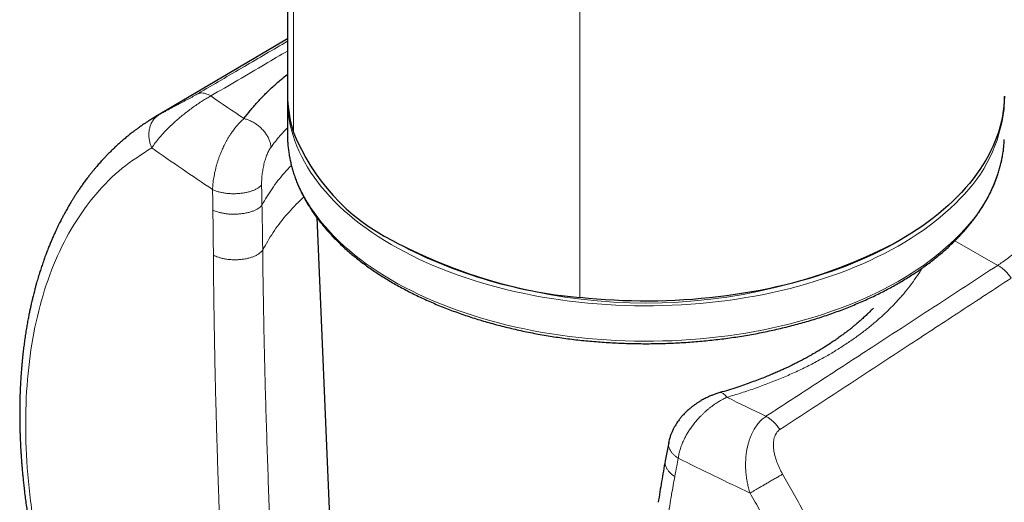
# Model space of a CAD drawing. Header units: millimetres. Extents: x 8 to 947, y 12 to 926.
# Tile 37 of 159: x 879 to 913, y 144 to 160. Entities that reach past the tile are written whole.
import ezdxf

# ---------------------------------------------------------------- set-up
doc = ezdxf.new("R2010")
doc.units = ezdxf.units.MM

msp = doc.modelspace()

# ---------------------------------------------------------------- linework, layer by layer
at = {"color": 7, "linetype": 'Continuous', "lineweight": 30}
for p, q in [((888.631, 169.855), (888.631, 157.781)), ((888.631, 159.705), (884.078, 157.011)), ((888.631, 157.618), (888.631, 156.393)), ((884.061, 156.995), (884.081, 157.007)), ((889.644, 153.518), (890.775, 127.082)), ((901.819, 145.733), (901.699, 145.097))]:
    msp.add_line(p, q, dxfattribs=at)
at = {"color": 8, "linetype": 'Continuous', "lineweight": 0}
for p, q in [((888.844, 169.775), (888.844, 156.46)), ((898.744, 164.872), (898.744, 150.746)), ((884.081, 157.007), (884.199, 157.081)), ((911.72, 152.713), (913.198, 151.859))]:
    msp.add_line(p, q, dxfattribs=at)
at = {"color": 7, "linetype": 'Continuous', "lineweight": 30, "flags": 128}
for points in [[(913.431, 157.719), (913.424, 157.546), (913.411, 157.372), (913.39, 157.199), (913.362, 157.026), (913.327, 156.853), (913.284, 156.681), (913.234, 156.51), (913.177, 156.339), (913.113, 156.169), (913.041, 156.001), (912.963, 155.833), (912.878, 155.666), (912.785, 155.501), (912.686, 155.337), (912.58, 155.174), (912.467, 155.013), (912.347, 154.854), (912.221, 154.696), (912.088, 154.54), (911.948, 154.386), (911.802, 154.234), (911.65, 154.084), (911.491, 153.937), (911.326, 153.791), (911.156, 153.648), (910.979, 153.508), (910.796, 153.369), (910.608, 153.234), (910.414, 153.101), (910.214, 152.971), (910.01, 152.844), (909.799, 152.719), (909.584, 152.598), (909.363, 152.48), (909.138, 152.364), (908.908, 152.252), (908.673, 152.144), (908.434, 152.038), (908.19, 151.936), (907.942, 151.838), (907.691, 151.743), (907.435, 151.651), (907.175, 151.563), (906.912, 151.479), (906.645, 151.398), (906.375, 151.322), (906.102, 151.249), (905.826, 151.179), (905.547, 151.114), (905.265, 151.053), (904.981, 150.996), (904.695, 150.942), (904.406, 150.893), (904.116, 150.848), (903.823, 150.807), (903.529, 150.769), (903.234, 150.737), (902.937, 150.708), (902.639, 150.683), (902.34, 150.663), (902.04, 150.646), (901.74, 150.634), (901.439, 150.627), (901.138, 150.623), (900.837, 150.624), (900.536, 150.628), (900.236, 150.637), (899.936, 150.651), (899.636, 150.668), (899.338, 150.69), (899.04, 150.716), (898.744, 150.746)], [(888.631, 156.393), (888.634, 156.243), (888.635, 156.226)]]:
    msp.add_lwpolyline(points, dxfattribs=at)
at = {"color": 8, "linetype": 'Continuous', "lineweight": 0, "flags": 128}
for points in [[(911.897, 154.169), (911.737, 154.006), (911.57, 153.845), (911.395, 153.687), (911.213, 153.532), (911.024, 153.38), (910.829, 153.23), (910.627, 153.084), (910.418, 152.94), (910.202, 152.8), (909.981, 152.663), (909.753, 152.529), (909.519, 152.399), (909.28, 152.273), (909.035, 152.15), (908.784, 152.031), (908.528, 151.916), (908.267, 151.804), (908.001, 151.697), (907.73, 151.594), (907.454, 151.495), (907.175, 151.4), (906.89, 151.309), (906.602, 151.223), (906.311, 151.141), (906.015, 151.063), (905.716, 150.99), (905.414, 150.921), (905.109, 150.857), (904.801, 150.798), (904.49, 150.744), (904.177, 150.694), (903.862, 150.648), (903.545, 150.608), (903.227, 150.572), (902.906, 150.542), (902.585, 150.516), (902.262, 150.495), (901.939, 150.479), (901.615, 150.467), (901.29, 150.461), (900.966, 150.459), (900.641, 150.463), (900.317, 150.471), (899.993, 150.485), (899.67, 150.503), (899.348, 150.526), (899.027, 150.554), (898.707, 150.586), (898.389, 150.624), (898.073, 150.666), (897.759, 150.713), (897.447, 150.765), (897.137, 150.821), (896.83, 150.883), (896.527, 150.948), (896.226, 151.019), (895.928, 151.094), (895.634, 151.173), (895.344, 151.257), (895.057, 151.345), (894.775, 151.437), (894.497, 151.534), (894.223, 151.635), (893.954, 151.74), (893.69, 151.849), (893.431, 151.962), (893.177, 152.078), (892.928, 152.199), (892.686, 152.323), (892.448, 152.451), (892.217, 152.583), (891.992, 152.718), (891.773, 152.856), (891.56, 152.997), (891.354, 153.142), (891.154, 153.29), (890.961, 153.441), (890.775, 153.594), (890.596, 153.751), (890.424, 153.91), (890.26, 154.071), (890.103, 154.235), (889.953, 154.402), (889.811, 154.57), (889.677, 154.741), (889.55, 154.913), (889.432, 155.088), (889.321, 155.264), (889.218, 155.442), (889.123, 155.621), (889.037, 155.801), (888.959, 155.983), (888.889, 156.166), (888.827, 156.35), (888.774, 156.535), (888.729, 156.721), (888.692, 156.907), (888.664, 157.094), (888.647, 157.255)], [(888.635, 156.226), (888.645, 156.056), (888.664, 155.869), (888.692, 155.682), (888.729, 155.496), (888.774, 155.31), (888.827, 155.126), (888.889, 154.942), (888.959, 154.759), (889.037, 154.577), (889.123, 154.396), (889.218, 154.217), (889.321, 154.039), (889.432, 153.863), (889.55, 153.688), (889.677, 153.516), (889.811, 153.345), (889.953, 153.177), (890.103, 153.01), (890.26, 152.846), (890.424, 152.685), (890.596, 152.526), (890.775, 152.37), (890.961, 152.216), (891.154, 152.065), (891.354, 151.917), (891.56, 151.773), (891.773, 151.631), (891.992, 151.493), (892.217, 151.358), (892.448, 151.226), (892.686, 151.099), (892.928, 150.974), (893.177, 150.854), (893.431, 150.737), (893.69, 150.624), (893.954, 150.515), (894.223, 150.41), (894.497, 150.309), (894.775, 150.213), (895.057, 150.12), (895.344, 150.032), (895.634, 149.948), (895.928, 149.869), (896.226, 149.794), (896.527, 149.724), (896.83, 149.658), (897.137, 149.597), (897.447, 149.54), (897.759, 149.488), (898.073, 149.441), (898.389, 149.399), (898.707, 149.361), (899.027, 149.329), (899.348, 149.301), (899.67, 149.278), (899.993, 149.26), (900.317, 149.246), (900.641, 149.238), (900.966, 149.235), (901.29, 149.236), (901.615, 149.243), (901.939, 149.254), (902.262, 149.27), (902.585, 149.291), (902.906, 149.317), (903.227, 149.348), (903.545, 149.383), (903.862, 149.424), (904.177, 149.469), (904.49, 149.519), (904.801, 149.573), (905.109, 149.633), (905.414, 149.697), (905.716, 149.765), (906.015, 149.838), (906.311, 149.916), (906.602, 149.998), (906.89, 150.084), (907.175, 150.175), (907.454, 150.27), (907.73, 150.369), (908.001, 150.472), (908.267, 150.58), (908.528, 150.691), (908.784, 150.806), (909.035, 150.925), (909.28, 151.048), (909.519, 151.175), (909.753, 151.305), (909.981, 151.438), (910.202, 151.575), (910.418, 151.715), (910.627, 151.859), (910.829, 152.005), (911.024, 152.155), (911.213, 152.307), (911.395, 152.463), (911.57, 152.621), (911.737, 152.781), (911.897, 152.944)]]:
    msp.add_lwpolyline(points, dxfattribs=at)
at = {"color": 8, "linetype": 'Continuous', "lineweight": 0}
for centre, radius, start, end in [((957.921, 261.833), 126.548, 235.35513, 235.9846), ((908.295, 157.857), 5.155, 314.3324, 353.5138), ((908.381, 156.582), 5.059, 314.0199, 355.7971), ((957.248, 260.797), 127.956, 235.04403, 236.18613), ((901.031, 169.418), 18.863, 242.4167, 297.5831), ((974.589, 290.717), 159.925, 243.74047, 244.27899), ((974.33, 290.396), 162.161, 243.56894, 244.54417)]:
    msp.add_arc(centre, radius, start, end, dxfattribs=at)
at = {"color": 7, "linetype": 'Continuous', "lineweight": 30}
for centre, radius, start, end in [((892.887, 157.79), 4.256, 180.1147, 198.1968), ((892.772, 157.618), 4.14, 178.8711, 185.0322), ((909.292, 157.618), 4.139, 355.2384, 1.1299), ((895.49, 159.101), 7.151, 201.6706, 243.1784), ((900.269, 167.38), 16.704, 241.3617, 264.7599)]:
    msp.add_arc(centre, radius, start, end, dxfattribs=at)
at = {"color": 8, "linetype": 'Continuous', "lineweight": 0}
for points, knots in [([(913.431, 163.35), (913.433, 163.348), (913.554, 163.228), (913.776, 162.974), (914.071, 162.619), (914.324, 162.283), (914.54, 161.972), (914.743, 161.654), (914.933, 161.33), (915.11, 160.996), (915.285, 160.632), (915.454, 160.236), (915.609, 159.812), (915.741, 159.383), (915.846, 158.96), (915.927, 158.544), (915.984, 158.137), (916.02, 157.73), (916.033, 157.323), (916.023, 156.917), (915.991, 156.513), (915.936, 156.113), (915.858, 155.718), (915.756, 155.33), (915.631, 154.948), (915.483, 154.575), (915.312, 154.213), (915.119, 153.862), (914.904, 153.524), (914.667, 153.202), (914.411, 152.896), (914.136, 152.608), (913.842, 152.338), (913.531, 152.086), (913.309, 151.935), (913.198, 151.859)], [0, 0, 0, 0, 0.00067, 0.038983, 0.077119, 0.106009, 0.134699, 0.163219, 0.191599, 0.219869, 0.248735, 0.282929, 0.316845, 0.350544, 0.384088, 0.415176, 0.446058, 0.476786, 0.507416, 0.538003, 0.568739, 0.599362, 0.62993, 0.660502, 0.691135, 0.721945, 0.752722, 0.783525, 0.814415, 0.84545, 0.876307, 0.907134, 0.937988, 0.968925, 1, 1, 1, 1]), ([(885.534, 157.802), (886.07, 158.116), (887.102, 158.721), (888.135, 159.326), (888.631, 159.616)], [0, 0, 0, 0, 0.519707, 1, 1, 1, 1]), ([(888.631, 159.277), (888.374, 159.127), (887.49, 158.609), (886.606, 158.09), (885.979, 157.723)], [0, 0, 0, 0, 0.2910266, 1, 1, 1, 1]), ([(885.979, 157.723), (885.933, 157.697), (885.84, 157.644), (885.691, 157.553), (885.537, 157.453), (885.378, 157.342), (885.215, 157.222), (885.085, 157.121), (884.988, 157.042), (884.923, 156.987), (884.858, 156.932), (884.793, 156.875), (884.683, 156.778), (884.522, 156.628), (884.341, 156.444), (884.182, 156.263), (884.048, 156.093), (883.975, 155.983), (883.937, 155.925)], [0, 0, 0, 0, 0.06019, 0.121617, 0.184458, 0.248881, 0.315041, 0.383083, 0.410869, 0.438985, 0.467441, 0.496244, 0.5254, 0.61664, 0.726065, 0.809217, 0.900524, 1, 1, 1, 1]), ([(884.199, 157.081), (884.22, 157.093), (884.261, 157.116), (884.327, 157.152), (884.394, 157.189), (884.466, 157.228), (884.543, 157.269), (884.626, 157.313), (884.713, 157.359), (884.806, 157.407), (884.902, 157.458), (885, 157.509), (885.096, 157.56), (885.192, 157.611), (885.285, 157.662), (885.375, 157.711), (885.459, 157.758), (885.509, 157.787), (885.534, 157.802)], [0, 0, 0, 0, 0.068341, 0.133964, 0.197054, 0.257816, 0.322868, 0.387631, 0.452427, 0.517576, 0.585437, 0.649874, 0.711561, 0.771263, 0.831215, 0.888455, 0.944259, 1, 1, 1, 1]), ([(885.979, 157.723), (885.949, 157.74), (885.888, 157.775), (885.798, 157.808), (885.707, 157.827), (885.616, 157.828), (885.561, 157.81), (885.534, 157.802)], [0, 0, 0, 0, 0.184646, 0.372099, 0.560711, 0.782102, 1, 1, 1, 1]), ([(883.937, 155.925), (883.921, 155.964), (883.889, 156.042), (883.857, 156.167), (883.839, 156.295), (883.836, 156.425), (883.85, 156.553), (883.882, 156.682), (883.934, 156.806), (884.008, 156.919), (884.096, 157.013), (884.165, 157.059), (884.199, 157.081)], [0, 0, 0, 0, 0.087475, 0.178404, 0.272186, 0.36808, 0.465234, 0.562725, 0.676743, 0.788451, 0.896552, 1, 1, 1, 1]), ([(886.041, 154.485), (886.045, 154.549), (886.052, 154.681), (886.08, 154.895), (886.115, 155.076), (886.15, 155.221), (886.178, 155.324), (886.209, 155.429), (886.244, 155.535), (886.282, 155.642), (886.324, 155.75), (886.365, 155.847), (886.405, 155.934), (886.443, 156.015), (886.486, 156.1), (886.535, 156.19), (886.589, 156.284), (886.649, 156.381), (886.722, 156.489), (886.804, 156.6), (886.889, 156.703), (886.974, 156.796), (887.052, 156.874), (887.106, 156.92), (887.128, 156.939)], [0, 0, 0, 0, 0.074027, 0.151577, 0.232716, 0.268622, 0.305202, 0.342461, 0.380402, 0.419029, 0.458345, 0.498352, 0.526487, 0.557218, 0.590544, 0.626467, 0.664987, 0.706102, 0.749813, 0.809458, 0.861925, 0.907213, 0.96168, 1, 1, 1, 1]), ([(888.063, 155.952), (888.059, 155.988), (888.049, 156.061), (888.014, 156.176), (887.961, 156.294), (887.89, 156.412), (887.802, 156.526), (887.701, 156.629), (887.591, 156.72), (887.477, 156.796), (887.36, 156.858), (887.243, 156.907), (887.165, 156.929), (887.128, 156.939)], [0, 0, 0, 0, 0.086697, 0.17727, 0.271076, 0.367291, 0.464951, 0.562998, 0.654834, 0.745179, 0.833244, 0.918361, 1, 1, 1, 1]), ([(888.631, 156.625), (888.543, 156.532), (888.336, 156.312), (888.163, 156.083), (888.063, 155.952)], [0, 0, 0, 0, 0.425795, 1, 1, 1, 1]), ([(888.063, 155.952), (888.039, 155.915), (887.99, 155.841), (887.924, 155.7), (887.866, 155.541), (887.818, 155.367), (887.78, 155.183), (887.753, 154.996), (887.738, 154.814), (887.738, 154.702), (887.737, 154.648)], [0, 0, 0, 0, 0.12328, 0.247674, 0.373709, 0.500022, 0.626328, 0.753372, 0.879737, 1, 1, 1, 1]), ([(887.75, 153.948), (887.862, 154.137), (888.085, 154.517), (888.433, 154.975), (888.685, 155.236), (888.767, 155.321)], [0, 0, 0, 0, 0.401666, 0.803364, 1, 1, 1, 1]), ([(887.737, 154.648), (887.724, 154.632), (887.696, 154.6), (887.638, 154.554), (887.565, 154.508), (887.476, 154.465), (887.371, 154.426), (887.253, 154.393), (887.122, 154.366), (886.984, 154.349), (886.842, 154.34), (886.7, 154.34), (886.563, 154.348), (886.434, 154.365), (886.316, 154.388), (886.211, 154.417), (886.119, 154.449), (886.067, 154.473), (886.041, 154.485)], [0, 0, 0, 0, 0.05339, 0.109936, 0.169498, 0.231831, 0.296573, 0.363247, 0.431275, 0.5, 0.568725, 0.636753, 0.703427, 0.768169, 0.830502, 0.890064, 0.94661, 1, 1, 1, 1]), ([(887.737, 154.648), (887.74, 154.517), (887.744, 154.283), (887.748, 154.05), (887.75, 153.947)], [0, 0, 0, 0, 0.5600114, 1, 1, 1, 1]), ([(886.051, 153.775), (886.049, 153.907), (886.046, 154.143), (886.043, 154.38), (886.041, 154.485)], [0, 0, 0, 0, 0.555823, 1, 1, 1, 1]), ([(886.051, 153.775), (886.077, 153.763), (886.129, 153.739), (886.222, 153.707), (886.327, 153.678), (886.446, 153.655), (886.575, 153.639), (886.713, 153.63), (886.855, 153.631), (886.998, 153.64), (887.137, 153.659), (887.268, 153.686), (887.387, 153.721), (887.491, 153.761), (887.58, 153.805), (887.652, 153.851), (887.71, 153.899), (887.737, 153.931), (887.75, 153.947)], [0, 0, 0, 0, 0.053316, 0.10981, 0.169343, 0.231671, 0.29643, 0.36314, 0.431217, 0.5, 0.568783, 0.63686, 0.70357, 0.768329, 0.830657, 0.89019, 0.946684, 1, 1, 1, 1]), ([(887.75, 153.947), (887.755, 153.686), (887.765, 153.164), (887.772, 152.647), (887.775, 152.388)], [0, 0, 0, 0, 0.500341, 1, 1, 1, 1]), ([(889.196, 154.226), (889.153, 154.186), (888.926, 153.974), (888.553, 153.569), (888.112, 152.996), (887.888, 152.593), (887.775, 152.388)], [0, 0, 0, 0, 0.069804, 0.371208, 0.681274, 1, 1, 1, 1]), ([(886.07, 152.211), (886.068, 152.352), (886.066, 152.638), (886.06, 153.159), (886.055, 153.54), (886.051, 153.775)], [0, 0, 0, 0, 0.272543, 0.55085, 1, 1, 1, 1]), ([(887.775, 152.388), (887.762, 152.372), (887.736, 152.337), (887.681, 152.287), (887.609, 152.238), (887.521, 152.191), (887.417, 152.148), (887.298, 152.112), (887.167, 152.083), (887.027, 152.064), (886.882, 152.054), (886.738, 152.054), (886.599, 152.063), (886.468, 152.081), (886.348, 152.107), (886.241, 152.137), (886.148, 152.172), (886.095, 152.198), (886.07, 152.211)], [0, 0, 0, 0, 0.05314, 0.109508, 0.168972, 0.231286, 0.296085, 0.362881, 0.431079, 0.5, 0.568921, 0.637119, 0.703915, 0.768714, 0.831028, 0.890492, 0.94686, 1, 1, 1, 1]), ([(887.775, 152.388), (887.78, 151.938), (887.791, 151.042), (887.815, 149.713), (887.844, 148.405), (887.878, 147.119), (887.916, 145.86), (887.958, 144.63), (888.003, 143.428), (888.05, 142.245), (888.085, 141.467), (888.102, 141.08)], [0, 0, 0, 0, 0.1168552, 0.2324598, 0.3468252, 0.4599626, 0.571883, 0.680631, 0.7882263, 0.8946791, 1, 1, 1, 1]), ([(886.378, 140.789), (886.37, 140.982), (886.353, 141.367), (886.328, 141.948), (886.305, 142.53), (886.282, 143.113), (886.26, 143.698), (886.242, 144.202), (886.228, 144.625), (886.217, 144.967), (886.206, 145.312), (886.195, 145.661), (886.185, 146.014), (886.174, 146.372), (886.165, 146.727), (886.155, 147.093), (886.145, 147.471), (886.136, 147.868), (886.127, 148.273), (886.118, 148.686), (886.11, 149.105), (886.103, 149.516), (886.095, 149.971), (886.088, 150.472), (886.08, 151.037), (886.074, 151.618), (886.071, 152.012), (886.07, 152.211)], [0, 0, 0, 0, 0.05216, 0.104255, 0.15625, 0.2083, 0.260082, 0.312119, 0.342082, 0.372223, 0.402593, 0.433239, 0.464205, 0.495532, 0.527255, 0.557358, 0.59137, 0.625929, 0.661063, 0.696797, 0.733152, 0.769872, 0.80342, 0.850628, 0.899112, 0.948897, 1, 1, 1, 1]), ([(903.832, 147.296), (904, 147.345), (904.335, 147.444), (904.826, 147.61), (905.308, 147.787), (905.776, 147.977), (906.229, 148.178), (906.667, 148.39), (907.076, 148.606), (907.46, 148.826), (907.818, 149.048), (908.163, 149.278), (908.494, 149.518), (908.808, 149.764), (909.106, 150.017), (909.385, 150.276), (909.647, 150.54), (909.891, 150.81), (910.117, 151.085), (910.325, 151.366), (910.479, 151.593), (910.557, 151.726), (910.578, 151.763)], [0, 0, 0, 0, 0.054367, 0.108925, 0.16378, 0.218614, 0.273229, 0.327607, 0.381873, 0.431627, 0.481494, 0.531574, 0.581792, 0.632023, 0.682034, 0.731862, 0.781585, 0.831286, 0.881044, 0.930951, 0.981119, 1, 1, 1, 1]), ([(913.198, 151.859), (912.457, 151.376), (910.97, 150.406), (908.892, 149.051), (906.961, 147.794), (905.777, 147.023), (905.183, 146.637)], [0, 0, 0, 0, 0.277543, 0.557006, 0.77792, 1, 1, 1, 1]), ([(913.198, 151.859), (913.229, 151.841), (913.292, 151.805), (913.385, 151.734), (913.481, 151.647), (913.578, 151.544), (913.638, 151.463), (913.668, 151.422)], [0, 0, 0, 0, 0.184782, 0.372183, 0.560663, 0.78196, 1, 1, 1, 1]), ([(905.666, 146.179), (906.42, 146.673), (907.923, 147.656), (910.009, 149.023), (911.923, 150.277), (913.087, 151.041), (913.668, 151.422)], [0, 0, 0, 0, 0.2824449, 0.5629976, 0.7820927, 1, 1, 1, 1]), ([(902.149, 145.186), (902.157, 145.235), (902.172, 145.334), (902.212, 145.488), (902.266, 145.646), (902.328, 145.792), (902.394, 145.924), (902.461, 146.045), (902.538, 146.168), (902.625, 146.293), (902.703, 146.395), (902.769, 146.474), (902.821, 146.533), (902.877, 146.595), (902.939, 146.66), (903.007, 146.726), (903.081, 146.795), (903.161, 146.865), (903.244, 146.933), (903.327, 146.996), (903.405, 147.052), (903.479, 147.102), (903.547, 147.144), (903.62, 147.188), (903.696, 147.23), (903.77, 147.267), (903.813, 147.287), (903.832, 147.296)], [0, 0, 0, 0, 0.0597581, 0.1207769, 0.1830908, 0.2467314, 0.2931572, 0.3415245, 0.391842, 0.4441169, 0.4983559, 0.5228516, 0.5493285, 0.5777868, 0.6082267, 0.6406482, 0.6750512, 0.7114357, 0.7498014, 0.7864471, 0.820509, 0.8519872, 0.880882, 0.9071934, 0.9453025, 0.976238, 1, 1, 1, 1]), ([(903.582, 147.454), (903.583, 147.455), (903.598, 147.463), (903.631, 147.459), (903.679, 147.443), (903.73, 147.408), (903.781, 147.36), (903.815, 147.317), (903.832, 147.296)], [0, 0, 0, 0, 0.021202, 0.226896, 0.429251, 0.6265, 0.817144, 1, 1, 1, 1]), ([(905.183, 146.637), (905.139, 146.604), (905.051, 146.538), (904.931, 146.412), (904.822, 146.268), (904.74, 146.128), (904.679, 146.002), (904.635, 145.894), (904.596, 145.78), (904.561, 145.659), (904.532, 145.532), (904.511, 145.414), (904.497, 145.306), (904.487, 145.209), (904.481, 145.109), (904.478, 145.004), (904.478, 144.895), (904.482, 144.782), (904.489, 144.692), (904.496, 144.624), (904.501, 144.578), (904.507, 144.53), (904.515, 144.48), (904.523, 144.428), (904.532, 144.374), (904.55, 144.283), (904.58, 144.149), (904.613, 144.037), (904.631, 143.979)], [0, 0, 0, 0, 0.066277, 0.133289, 0.201258, 0.270399, 0.310177, 0.350997, 0.39289, 0.435885, 0.480012, 0.525295, 0.556286, 0.588442, 0.621769, 0.656272, 0.691956, 0.728826, 0.766885, 0.781178, 0.796228, 0.812036, 0.828602, 0.845925, 0.864007, 0.882847, 0.938557, 1, 1, 1, 1]), ([(905.183, 146.637), (905.215, 146.618), (905.28, 146.58), (905.376, 146.506), (905.475, 146.415), (905.574, 146.307), (905.636, 146.221), (905.666, 146.179)], [0, 0, 0, 0, 0.184646, 0.372099, 0.560711, 0.782102, 1, 1, 1, 1]), ([(905.759, 144.635), (905.721, 144.704), (905.646, 144.84), (905.566, 145.032), (905.509, 145.201), (905.472, 145.347), (905.451, 145.468), (905.442, 145.564), (905.439, 145.636), (905.44, 145.716), (905.448, 145.802), (905.468, 145.895), (905.499, 145.981), (905.543, 146.06), (905.597, 146.128), (905.643, 146.162), (905.666, 146.179)], [0, 0, 0, 0, 0.131224, 0.259868, 0.348963, 0.434527, 0.517291, 0.561832, 0.604804, 0.646376, 0.7065, 0.76459, 0.824534, 0.883223, 0.942395, 1, 1, 1, 1]), ([(901.821, 145.732), (901.818, 145.721), (901.809, 145.683), (901.814, 145.615), (901.836, 145.532), (901.875, 145.451), (901.929, 145.375), (901.994, 145.305), (902.067, 145.242), (902.122, 145.204), (902.149, 145.186)], [0, 0, 0, 0, 0.063908, 0.211564, 0.356281, 0.496805, 0.632101, 0.761382, 0.884116, 1, 1, 1, 1]), ([(901.701, 145.097), (901.699, 145.086), (901.69, 145.049), (901.695, 144.982), (901.716, 144.898), (901.755, 144.817), (901.809, 144.741), (901.874, 144.671), (901.947, 144.607), (902.003, 144.57), (902.029, 144.551)], [0, 0, 0, 0, 0.05729, 0.206119, 0.351958, 0.493531, 0.629789, 0.759938, 0.883442, 1, 1, 1, 1]), ([(902.029, 144.551), (902.051, 144.67), (902.091, 144.881), (902.131, 145.093), (902.149, 145.186)], [0, 0, 0, 0, 0.559944, 1, 1, 1, 1]), ([(901.79, 143.136), (901.831, 143.401), (901.906, 143.874), (901.992, 144.344), (902.029, 144.551)], [0, 0, 0, 0, 0.559618, 1, 1, 1, 1]), ([(904.631, 143.979), (904.656, 143.994), (904.708, 144.024), (904.799, 144.077), (904.901, 144.137), (905.011, 144.201), (905.128, 144.269), (905.255, 144.343), (905.389, 144.421), (905.524, 144.499), (905.649, 144.571), (905.722, 144.614), (905.759, 144.635)], [0, 0, 0, 0, 0.087475, 0.178404, 0.272186, 0.36808, 0.465234, 0.562725, 0.676743, 0.788451, 0.896552, 1, 1, 1, 1]), ([(905.729, 119.469), (905.851, 119.54), (906.098, 119.684), (906.452, 119.927), (906.795, 120.192), (907.124, 120.478), (907.439, 120.786), (907.739, 121.114), (908.023, 121.463), (908.293, 121.832), (908.546, 122.22), (908.783, 122.627), (909.004, 123.053), (909.209, 123.497), (909.396, 123.958), (909.567, 124.437), (909.72, 124.932), (909.855, 125.442), (909.973, 125.968), (910.074, 126.509), (910.156, 127.063), (910.22, 127.631), (910.266, 128.211), (910.294, 128.804), (910.304, 129.407), (910.296, 130.021), (910.27, 130.645), (910.225, 131.278), (910.163, 131.92), (910.082, 132.568), (909.984, 133.224), (909.867, 133.886), (909.733, 134.552), (909.582, 135.224), (909.413, 135.899), (909.227, 136.576), (909.024, 137.256), (908.805, 137.937), (908.569, 138.618), (908.317, 139.299), (908.049, 139.979), (907.766, 140.657), (907.467, 141.332), (907.154, 142.003), (906.827, 142.67), (906.485, 143.331), (906.13, 143.988), (905.882, 144.419), (905.759, 144.635)], [0, 0, 0, 0, 0.02141, 0.043157, 0.064903, 0.08665, 0.108396, 0.130142, 0.151889, 0.173635, 0.195382, 0.217128, 0.238875, 0.260621, 0.282368, 0.304114, 0.32586, 0.347607, 0.369353, 0.3911, 0.412846, 0.434593, 0.456339, 0.478085, 0.499832, 0.521578, 0.543325, 0.565071, 0.586818, 0.608564, 0.630311, 0.652057, 0.673803, 0.69555, 0.717296, 0.739043, 0.760789, 0.782536, 0.804282, 0.826028, 0.847775, 0.869521, 0.891268, 0.913014, 0.934761, 0.956507, 0.978254, 1, 1, 1, 1])]:
    msp.add_open_spline(points, degree=3, knots=knots, dxfattribs=at)
at = {"color": 7, "linetype": 'Continuous', "lineweight": 30}
for points, knots in [([(887.128, 156.939), (887.199, 157.034), (887.343, 157.223), (887.582, 157.5), (887.84, 157.771), (888.118, 158.037), (888.381, 158.271), (888.559, 158.413), (888.631, 158.47)], [0, 0, 0, 0, 0.175337, 0.35056, 0.525979, 0.701902, 0.878636, 1, 1, 1, 1]), ([(884.078, 157.012), (884.036, 156.986), (883.955, 156.938), (883.843, 156.867), (883.745, 156.803), (883.66, 156.746), (883.588, 156.696), (883.513, 156.644), (883.432, 156.585), (883.344, 156.52), (883.248, 156.446), (883.138, 156.359), (883.013, 156.257), (882.887, 156.149), (882.771, 156.046), (882.662, 155.945), (882.56, 155.846), (882.46, 155.747), (882.368, 155.654), (882.288, 155.569), (882.221, 155.496), (882.164, 155.433), (882.112, 155.375), (882.06, 155.315), (882.004, 155.249), (881.943, 155.177), (881.876, 155.095), (881.803, 155.003), (881.722, 154.899), (881.636, 154.784), (881.55, 154.665), (881.467, 154.548), (881.392, 154.437), (881.321, 154.33), (881.256, 154.228), (881.195, 154.132), (881.144, 154.048), (881.099, 153.972), (881.059, 153.903), (881.017, 153.831), (880.974, 153.755), (880.936, 153.686), (880.906, 153.63), (880.885, 153.59), (880.869, 153.561), (880.856, 153.537), (880.841, 153.508), (880.818, 153.464), (880.786, 153.402), (880.747, 153.325), (880.703, 153.235), (880.655, 153.134), (880.603, 153.025), (880.549, 152.906), (880.503, 152.802), (880.466, 152.715), (880.438, 152.648), (880.409, 152.579), (880.382, 152.513), (880.359, 152.453), (880.339, 152.402), (880.323, 152.361), (880.311, 152.331), (880.302, 152.307), (880.292, 152.281), (880.279, 152.247), (880.263, 152.203), (880.242, 152.145), (880.216, 152.075), (880.187, 151.992), (880.157, 151.905), (880.127, 151.818), (880.099, 151.731), (880.059, 151.607), (880.01, 151.448), (879.96, 151.278), (879.921, 151.138), (879.892, 151.029), (879.866, 150.93), (879.843, 150.84), (879.824, 150.762), (879.806, 150.689), (879.788, 150.611), (879.767, 150.52), (879.743, 150.412), (879.717, 150.289), (879.689, 150.154), (879.659, 149.999), (879.627, 149.825), (879.594, 149.63), (879.568, 149.461), (879.547, 149.322), (879.533, 149.217), (879.519, 149.112), (879.506, 149.01), (879.494, 148.911), (879.483, 148.82), (879.474, 148.74), (879.468, 148.68), (879.463, 148.632), (879.458, 148.585), (879.453, 148.525), (879.443, 148.421), (879.43, 148.274), (879.416, 148.089), (879.404, 147.897), (879.393, 147.696), (879.383, 147.48), (879.375, 147.245), (879.37, 146.989), (879.369, 146.71), (879.371, 146.457), (879.375, 146.242), (879.379, 146.078), (879.384, 145.93), (879.389, 145.804), (879.394, 145.699), (879.398, 145.614), (879.402, 145.541), (879.406, 145.481), (879.408, 145.435), (879.411, 145.395), (879.414, 145.352), (879.417, 145.299), (879.422, 145.228), (879.428, 145.137), (879.437, 145.023), (879.447, 144.892), (879.46, 144.743), (879.476, 144.578), (879.493, 144.403), (879.524, 144.124), (879.569, 143.748), (879.634, 143.293), (879.701, 142.865), (879.771, 142.463), (879.846, 142.072), (879.925, 141.685), (880.012, 141.286), (880.109, 140.871), (880.191, 140.541), (880.251, 140.313), (880.282, 140.195), (880.309, 140.093), (880.332, 140.01), (880.349, 139.947), (880.361, 139.902), (880.371, 139.868), (880.381, 139.833), (880.393, 139.791), (880.407, 139.739), (880.426, 139.673), (880.449, 139.593), (880.475, 139.502), (880.503, 139.406), (880.547, 139.259), (880.607, 139.059), (880.688, 138.801), (880.771, 138.54), (880.858, 138.277), (880.948, 138.013), (881.044, 137.737), (881.148, 137.449), (881.261, 137.144), (881.378, 136.836), (881.5, 136.526), (881.625, 136.215), (881.76, 135.889), (881.906, 135.548), (882.061, 135.194), (882.227, 134.827), (882.403, 134.449), (882.592, 134.057), (882.794, 133.649), (883.011, 133.225), (883.244, 132.786), (883.491, 132.333), (883.753, 131.869), (884.032, 131.394), (884.325, 130.908), (884.53, 130.583), (884.635, 130.419)], [0, 0, 0, 0, 0.006425, 0.01224, 0.017447, 0.022045, 0.026037, 0.029621, 0.034985, 0.040026, 0.044837, 0.05166, 0.05899, 0.066389, 0.0737, 0.079805, 0.086336, 0.092741, 0.098567, 0.103797, 0.108189, 0.111803, 0.114946, 0.118517, 0.122255, 0.126409, 0.131005, 0.136162, 0.141895, 0.148205, 0.15492, 0.160938, 0.166784, 0.172329, 0.177505, 0.182311, 0.18686, 0.190079, 0.193469, 0.197029, 0.200759, 0.204483, 0.206894, 0.208795, 0.210188, 0.211119, 0.212107, 0.214383, 0.217314, 0.220899, 0.225124, 0.229859, 0.234788, 0.240143, 0.245927, 0.248801, 0.25177, 0.254834, 0.257868, 0.260494, 0.262686, 0.264443, 0.265766, 0.266665, 0.267564, 0.269092, 0.271015, 0.273333, 0.276449, 0.280061, 0.283793, 0.28747, 0.291092, 0.29466, 0.302852, 0.310727, 0.315475, 0.319839, 0.323821, 0.327406, 0.330507, 0.333146, 0.336001, 0.33967, 0.343893, 0.34867, 0.353935, 0.359498, 0.366474, 0.373851, 0.381628, 0.385433, 0.389326, 0.393309, 0.397139, 0.400519, 0.404175, 0.407097, 0.409286, 0.410748, 0.412274, 0.414416, 0.417174, 0.423612, 0.430234, 0.437039, 0.444039, 0.45154, 0.459683, 0.468614, 0.478206, 0.48846, 0.494516, 0.500048, 0.505049, 0.50952, 0.512716, 0.515572, 0.518068, 0.520059, 0.521521, 0.522648, 0.52407, 0.525826, 0.527916, 0.531127, 0.534902, 0.539239, 0.544138, 0.549599, 0.555472, 0.561302, 0.576954, 0.592049, 0.605288, 0.618068, 0.630393, 0.642555, 0.654732, 0.668143, 0.681572, 0.685762, 0.689502, 0.692668, 0.695261, 0.697281, 0.698559, 0.699454, 0.700486, 0.701812, 0.703431, 0.705343, 0.707973, 0.710892, 0.713889, 0.716959, 0.724565, 0.732588, 0.741027, 0.748914, 0.757133, 0.765684, 0.774573, 0.784028, 0.79416, 0.803365, 0.813066, 0.823262, 0.833955, 0.845143, 0.856615, 0.868565, 0.880993, 0.8939, 0.907563, 0.921724, 0.936383, 0.95154, 0.967196, 0.983349, 1, 1, 1, 1]), ([(888.635, 156.221), (888.637, 156.174), (888.642, 156.072), (888.657, 155.915), (888.679, 155.75), (888.707, 155.585), (888.742, 155.42), (888.783, 155.256), (888.83, 155.093), (888.884, 154.93), (888.944, 154.767), (889.01, 154.606), (889.083, 154.446), (889.162, 154.286), (889.248, 154.128), (889.339, 153.971), (889.437, 153.815), (889.54, 153.66), (889.65, 153.507), (889.766, 153.356), (889.888, 153.205), (890.015, 153.057), (890.148, 152.911), (890.287, 152.766), (890.432, 152.623), (890.582, 152.482), (890.738, 152.344), (890.899, 152.207), (891.065, 152.073), (891.237, 151.941), (891.414, 151.811), (891.595, 151.684), (891.782, 151.559), (891.973, 151.437), (892.17, 151.318), (892.37, 151.201), (892.576, 151.087), (892.785, 150.976), (892.999, 150.867), (893.217, 150.762), (893.439, 150.659), (893.665, 150.56), (893.895, 150.463), (894.129, 150.37), (894.366, 150.28), (894.606, 150.193), (894.85, 150.109), (895.097, 150.029), (895.347, 149.952), (895.6, 149.878), (895.856, 149.807), (896.115, 149.74), (896.376, 149.677), (896.639, 149.617), (896.905, 149.56), (897.173, 149.507), (897.442, 149.458), (897.714, 149.412), (897.987, 149.37), (898.262, 149.331), (898.539, 149.296), (898.817, 149.265), (899.095, 149.238), (899.375, 149.214), (899.656, 149.194), (899.937, 149.178), (900.219, 149.165), (900.502, 149.156), (900.784, 149.151), (901.067, 149.149), (901.35, 149.152), (901.632, 149.158), (901.915, 149.168), (902.196, 149.181), (902.478, 149.199), (902.758, 149.22), (903.038, 149.244), (903.316, 149.273), (903.593, 149.305), (903.869, 149.341), (904.144, 149.38), (904.417, 149.423), (904.688, 149.47), (904.958, 149.52), (905.225, 149.574), (905.49, 149.632), (905.753, 149.692), (906.013, 149.757), (906.271, 149.825), (906.526, 149.896), (906.779, 149.971), (907.028, 150.049), (907.274, 150.13), (907.517, 150.215), (907.757, 150.302), (907.993, 150.393), (908.226, 150.487), (908.455, 150.585), (908.68, 150.685), (908.901, 150.788), (909.118, 150.894), (909.331, 151.004), (909.539, 151.116), (909.743, 151.23), (909.943, 151.348), (910.138, 151.468), (910.328, 151.591), (910.514, 151.716), (910.694, 151.844), (910.87, 151.974), (911.04, 152.107), (911.205, 152.242), (911.365, 152.379), (911.519, 152.518), (911.668, 152.66), (911.783, 152.775), (911.848, 152.842), (911.867, 152.862)], [0, 0, 0, 0, 0.007287, 0.015913, 0.024542, 0.033174, 0.04181, 0.050452, 0.059101, 0.067757, 0.07642, 0.085093, 0.093773, 0.102463, 0.111161, 0.119868, 0.128582, 0.137305, 0.146035, 0.154771, 0.163514, 0.172263, 0.181016, 0.189774, 0.198536, 0.207302, 0.21607, 0.22484, 0.233613, 0.242387, 0.251162, 0.259939, 0.268715, 0.277492, 0.28627, 0.295047, 0.303824, 0.3126, 0.321376, 0.330151, 0.338926, 0.3477, 0.356473, 0.365245, 0.374017, 0.382787, 0.391557, 0.400326, 0.409094, 0.417862, 0.426628, 0.435394, 0.444159, 0.452924, 0.461688, 0.470451, 0.479214, 0.487976, 0.496737, 0.505498, 0.514259, 0.523019, 0.531779, 0.540539, 0.549298, 0.558057, 0.566817, 0.575575, 0.584334, 0.593093, 0.601852, 0.61061, 0.619369, 0.628128, 0.636887, 0.645647, 0.654406, 0.663166, 0.671926, 0.680687, 0.689448, 0.698209, 0.706971, 0.715734, 0.724497, 0.73326, 0.742025, 0.75079, 0.759555, 0.768322, 0.777089, 0.785857, 0.794626, 0.803396, 0.812167, 0.820938, 0.829711, 0.838484, 0.847259, 0.856034, 0.86481, 0.873587, 0.882365, 0.891143, 0.899922, 0.908701, 0.917481, 0.92626, 0.93504, 0.943819, 0.952598, 0.961376, 0.970153, 0.978928, 0.987701, 0.996472, 1, 1, 1, 1]), ([(911.867, 152.862), (911.891, 152.888), (911.961, 152.962), (912.072, 153.086), (912.199, 153.235), (912.32, 153.385), (912.434, 153.537), (912.543, 153.691), (912.646, 153.846), (912.743, 154.003), (912.833, 154.161), (912.917, 154.319), (912.995, 154.479), (913.067, 154.64), (913.132, 154.802), (913.191, 154.965), (913.243, 155.128), (913.289, 155.292), (913.329, 155.457), (913.362, 155.622), (913.389, 155.787), (913.409, 155.953), (913.422, 156.092), (913.425, 156.177), (913.426, 156.206)], [0, 0, 0, 0, 0.025309, 0.073148, 0.120972, 0.16877, 0.216541, 0.264279, 0.311983, 0.35965, 0.407275, 0.454857, 0.502393, 0.549882, 0.597323, 0.644715, 0.69206, 0.739358, 0.786613, 0.833827, 0.881005, 0.928151, 0.975273, 1, 1, 1, 1]), ([(908.901, 150.383), (908.868, 150.35), (908.802, 150.282), (908.699, 150.181), (908.589, 150.077), (908.47, 149.969), (908.358, 149.872), (908.257, 149.787), (908.17, 149.715), (908.083, 149.645), (908, 149.581), (907.927, 149.525), (907.866, 149.479), (907.809, 149.438), (907.75, 149.395), (907.681, 149.345), (907.602, 149.29), (907.466, 149.197), (907.269, 149.067), (907.06, 148.938), (906.897, 148.841), (906.788, 148.778), (906.682, 148.718), (906.587, 148.666), (906.506, 148.622), (906.44, 148.587), (906.384, 148.558), (906.333, 148.531), (906.281, 148.505), (906.223, 148.475), (906.157, 148.442), (906.081, 148.405), (905.993, 148.362), (905.892, 148.314), (905.774, 148.259), (905.639, 148.198), (905.486, 148.131), (905.315, 148.058), (905.124, 147.98), (904.913, 147.898), (904.684, 147.812), (904.436, 147.724), (904.17, 147.635), (903.884, 147.544), (903.684, 147.485), (903.582, 147.455)], [0, 0, 0, 0, 0.027335, 0.055853, 0.083818, 0.114108, 0.146504, 0.166455, 0.186932, 0.207919, 0.227286, 0.243593, 0.256834, 0.267806, 0.28058, 0.295308, 0.311987, 0.330611, 0.380671, 0.432391, 0.453182, 0.474247, 0.49465, 0.512516, 0.526746, 0.538757, 0.548548, 0.556897, 0.566111, 0.576343, 0.587593, 0.601148, 0.616048, 0.633374, 0.653413, 0.676178, 0.70168, 0.729933, 0.760949, 0.794744, 0.831268, 0.869674, 0.91059, 0.954025, 1, 1, 1, 1]), ([(903.582, 147.455), (903.538, 147.442), (903.455, 147.417), (903.34, 147.374), (903.24, 147.333), (903.156, 147.294), (903.081, 147.257), (903.013, 147.221), (902.946, 147.183), (902.874, 147.14), (902.797, 147.09), (902.71, 147.03), (902.619, 146.961), (902.52, 146.88), (902.421, 146.789), (902.328, 146.695), (902.249, 146.606), (902.183, 146.523), (902.129, 146.45), (902.082, 146.38), (902.035, 146.303), (901.984, 146.211), (901.935, 146.108), (901.899, 146.018), (901.874, 145.947), (901.855, 145.886), (901.836, 145.815), (901.825, 145.762), (901.819, 145.733)], [0, 0, 0, 0, 0.0536278, 0.1009271, 0.1421271, 0.1773557, 0.2066729, 0.2371576, 0.2658669, 0.2942919, 0.3326668, 0.3711088, 0.4141089, 0.4629361, 0.5178004, 0.5681197, 0.6155417, 0.6571163, 0.6926865, 0.722786, 0.75558, 0.7984606, 0.8463822, 0.8899511, 0.9127797, 0.936198, 0.9652737, 1, 1, 1, 1]), ([(901.699, 145.097), (901.655, 144.858), (901.569, 144.381), (901.493, 143.9), (901.455, 143.659)], [0, 0, 0, 0, 0.500316, 1, 1, 1, 1])]:
    msp.add_open_spline(points, degree=3, knots=knots, dxfattribs=at)
at = {"color": 8, "linetype": 'Continuous', "lineweight": 0}
for points in [[(883.937, 155.925), (883.587, 155.703), (882.889, 155.259), (881.992, 154.355), (881.218, 153.29), (880.586, 152.056), (880.099, 150.673), (879.764, 149.152), (879.583, 147.512), (879.56, 145.769), (879.693, 143.942), (879.982, 142.05), (880.423, 140.114), (881.012, 138.154), (881.743, 136.191), (882.609, 134.247), (883.592, 132.336), (884.342, 131.116), (884.716, 130.506)], [(904.631, 143.979), (904.75, 143.772), (904.987, 143.357), (905.328, 142.728), (905.656, 142.093), (905.97, 141.452), (906.271, 140.808), (906.558, 140.16), (906.83, 139.51), (907.087, 138.857), (907.328, 138.204), (907.555, 137.55), (907.765, 136.896), (907.96, 136.244), (908.139, 135.593), (908.301, 134.945), (908.446, 134.301), (908.575, 133.661), (908.686, 133.026), (908.781, 132.397), (908.858, 131.774), (908.918, 131.158), (908.961, 130.551), (908.986, 129.952), (908.994, 129.363), (908.985, 128.783), (908.958, 128.215), (908.913, 127.658), (908.852, 127.113), (908.773, 126.58), (908.676, 126.062), (908.563, 125.557), (908.433, 125.067), (908.286, 124.592), (908.122, 124.132), (907.943, 123.689), (907.746, 123.263), (907.534, 122.855), (907.306, 122.464), (907.063, 122.091), (906.805, 121.737), (906.531, 121.402), (906.244, 121.087), (905.942, 120.792), (905.626, 120.517), (905.296, 120.262), (904.954, 120.029), (904.599, 119.817), (904.232, 119.625), (903.978, 119.515), (903.851, 119.46)]]:
    msp.add_open_spline(points, degree=3, dxfattribs=at)

doc.saveas('drawing.dxf')
